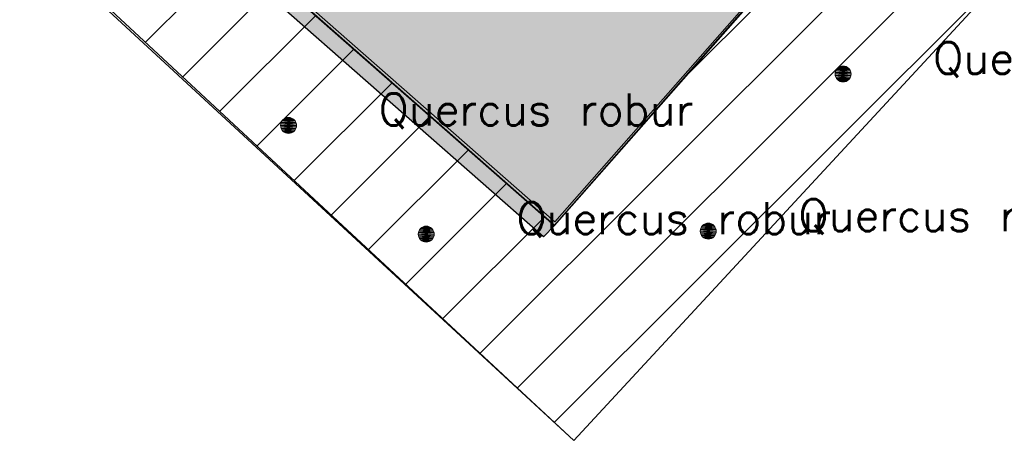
# Model space of a CAD drawing. Header units: metres. Extents: x 102852 to 106916, y 385458 to 392749.
# Tile 15 of 47: x 105032 to 105063, y 388115 to 388128. Entities that reach past the tile are written whole.
import ezdxf
from ezdxf.enums import TextEntityAlignment as Align

# ---------------------------------------------------------------- set-up
doc = ezdxf.new("R2010")
doc.units = ezdxf.units.M
for name, color, linetype, lineweight, true_color in [('0-BEBOUWING', 7, 'Continuous', 30, 0x636466), ('B-WE-IE-GEBOUW-G', 7, 'Continuous', 0, 0x636466), ('B-WE-OG-TOPOGRAFIE_BEBOUWING-G', 7, 'Continuous', 13, 0x636466)]:
    doc.layers.add(name, color=color, linetype=linetype, lineweight=lineweight, true_color=true_color)
for name, color, linetype, lineweight in [('0-BEPLANTING', 14, 'Continuous', 30), ('0-VERHARDING', 9, 'Continuous', 30), ('B-WE-GR-STRUIK-G', 90, 'Continuous', 13), ('Bomen', 84, 'Continuous', 0), ('Boomsoort', 10, 'Continuous', 0), ('X-XX-AL-VERWIJZING-G', 7, 'Continuous', 13)]:
    doc.layers.add(name, color=color, linetype=linetype, lineweight=lineweight)
doc.layers.add('bebouwing cantine', color=7, linetype='Continuous')
doc.styles.add('Style-txt', font='txt.shx')

# ---------------------------------------------------------------- blocks, each defined once
blk = doc.blocks.new('kadata_1')
at = {"layer": 'B-WE-OG-TOPOGRAFIE_BEBOUWING-G', "flags": 128}
for points in [[(105049.124, 388121.946), (105060.217, 388134.548), (105063.072, 388137.792)], [(105033.349, 388135.83), (105049.124, 388121.946)]]:
    blk.add_lwpolyline(points, dxfattribs=at)
blk = doc.blocks.new('kadata_2')
at = {"layer": 'B-WE-OG-TOPOGRAFIE_BEBOUWING-G', "flags": 128}
for points in [[(105049.124, 388121.946), (105060.217, 388134.548), (105063.072, 388137.792)], [(105033.349, 388135.83), (105049.124, 388121.946)]]:
    blk.add_lwpolyline(points, dxfattribs=at)
blk = doc.blocks.new('MPOLYGON_260')
at = {"layer": 'Bomen', "flags": 128}
for points in [[(105058.012, 388126.895), (105057.974, 388126.864), (105058.327, 388126.864)], [(105058.055, 388126.918), (105058.012, 388126.895), (105058.289, 388126.895)], [(105058.012, 388126.895), (105058.289, 388126.895), (105058.327, 388126.864)], [(105058.102, 388126.932), (105058.055, 388126.918), (105058.246, 388126.918)], [(105058.055, 388126.918), (105058.246, 388126.918), (105058.289, 388126.895)], [(105058.151, 388126.937), (105058.102, 388126.932), (105058.199, 388126.932)], [(105058.102, 388126.932), (105058.199, 388126.932), (105058.246, 388126.918)], [(105057.905, 388126.736), (105057.901, 388126.687), (105058.401, 388126.687)], [(105057.901, 388126.687), (105057.905, 388126.638), (105058.396, 388126.638)], [(105057.901, 388126.687), (105058.401, 388126.687), (105058.396, 388126.638)], [(105057.92, 388126.783), (105057.905, 388126.736), (105058.396, 388126.736)], [(105057.905, 388126.736), (105058.396, 388126.736), (105058.401, 388126.687)], [(105057.905, 388126.638), (105057.92, 388126.591), (105058.382, 388126.591)], [(105057.905, 388126.638), (105058.396, 388126.638), (105058.382, 388126.591)], [(105057.943, 388126.826), (105057.92, 388126.783), (105058.382, 388126.783)], [(105057.92, 388126.783), (105058.382, 388126.783), (105058.396, 388126.736)], [(105057.92, 388126.591), (105057.943, 388126.548), (105058.358, 388126.548)], [(105057.92, 388126.591), (105058.382, 388126.591), (105058.358, 388126.548)], [(105057.974, 388126.864), (105057.943, 388126.826), (105058.358, 388126.826)], [(105057.943, 388126.826), (105058.358, 388126.826), (105058.382, 388126.783)], [(105057.974, 388126.864), (105058.327, 388126.864), (105058.358, 388126.826)], [(105057.943, 388126.548), (105057.974, 388126.51), (105058.327, 388126.51)], [(105057.943, 388126.548), (105058.358, 388126.548), (105058.327, 388126.51)], [(105057.974, 388126.51), (105058.012, 388126.479), (105058.289, 388126.479)], [(105057.974, 388126.51), (105058.327, 388126.51), (105058.289, 388126.479)], [(105058.012, 388126.479), (105058.055, 388126.456), (105058.246, 388126.456)], [(105058.012, 388126.479), (105058.289, 388126.479), (105058.246, 388126.456)], [(105058.055, 388126.456), (105058.102, 388126.442), (105058.199, 388126.442)], [(105058.055, 388126.456), (105058.246, 388126.456), (105058.199, 388126.442)], [(105058.102, 388126.442), (105058.199, 388126.442), (105058.151, 388126.437)]]:
    blk.add_lwpolyline(points, close=True, dxfattribs=at)
at = {"layer": 'Bomen', "color": 74, "true_color": 0x55aa00, "flags": 128}
for points in [[(105057.974, 388126.864), (105058.012, 388126.895)], [(105058.012, 388126.895), (105058.055, 388126.918)], [(105058.055, 388126.918), (105058.102, 388126.932)], [(105058.102, 388126.932), (105058.151, 388126.937)], [(105058.151, 388126.937), (105058.199, 388126.932)], [(105058.199, 388126.932), (105058.246, 388126.918)], [(105058.246, 388126.918), (105058.289, 388126.895)], [(105058.289, 388126.895), (105058.327, 388126.864)], [(105057.901, 388126.687), (105057.905, 388126.736)], [(105057.905, 388126.638), (105057.901, 388126.687)], [(105057.905, 388126.736), (105057.92, 388126.783)], [(105057.92, 388126.591), (105057.905, 388126.638)], [(105057.92, 388126.783), (105057.943, 388126.826)], [(105057.943, 388126.548), (105057.92, 388126.591)], [(105057.943, 388126.826), (105057.974, 388126.864)], [(105058.327, 388126.864), (105058.358, 388126.826)], [(105058.358, 388126.826), (105058.382, 388126.783)], [(105058.382, 388126.591), (105058.358, 388126.548)], [(105058.382, 388126.783), (105058.396, 388126.736)], [(105058.396, 388126.638), (105058.382, 388126.591)], [(105058.396, 388126.736), (105058.401, 388126.687)], [(105058.401, 388126.687), (105058.396, 388126.638)], [(105057.974, 388126.51), (105057.943, 388126.548)], [(105058.012, 388126.479), (105057.974, 388126.51)], [(105058.055, 388126.456), (105058.012, 388126.479)], [(105058.102, 388126.442), (105058.055, 388126.456)], [(105058.151, 388126.437), (105058.102, 388126.442)], [(105058.199, 388126.442), (105058.151, 388126.437)], [(105058.246, 388126.456), (105058.199, 388126.442)], [(105058.289, 388126.479), (105058.246, 388126.456)], [(105058.327, 388126.51), (105058.289, 388126.479)], [(105058.358, 388126.548), (105058.327, 388126.51)]]:
    blk.add_lwpolyline(points, dxfattribs=at)
at = {"layer": 'Bomen'}
for points in [[(105058.012, 388126.895), (105057.974, 388126.864), (105058.327, 388126.864)], [(105058.055, 388126.918), (105058.012, 388126.895), (105058.289, 388126.895)], [(105058.012, 388126.895), (105058.289, 388126.895), (105058.327, 388126.864)], [(105058.102, 388126.932), (105058.055, 388126.918), (105058.246, 388126.918)], [(105058.055, 388126.918), (105058.246, 388126.918), (105058.289, 388126.895)], [(105058.151, 388126.937), (105058.102, 388126.932), (105058.199, 388126.932)], [(105058.102, 388126.932), (105058.199, 388126.932), (105058.246, 388126.918)], [(105057.905, 388126.736), (105057.901, 388126.687), (105058.401, 388126.687)], [(105057.92, 388126.783), (105057.905, 388126.736), (105058.396, 388126.736)], [(105057.905, 388126.736), (105058.396, 388126.736), (105058.401, 388126.687)], [(105057.943, 388126.826), (105057.92, 388126.783), (105058.382, 388126.783)], [(105057.92, 388126.783), (105058.382, 388126.783), (105058.396, 388126.736)], [(105057.974, 388126.864), (105057.943, 388126.826), (105058.358, 388126.826)], [(105057.943, 388126.826), (105058.358, 388126.826), (105058.382, 388126.783)], [(105057.974, 388126.864), (105058.327, 388126.864), (105058.358, 388126.826)]]:
    blk.add_solid(points, dxfattribs=at)
at = {"layer": 'Bomen', "extrusion": (0, 0, -1)}
for points in [[(-105057.901, 388126.687), (-105057.905, 388126.638), (-105058.396, 388126.638)], [(-105057.901, 388126.687), (-105058.401, 388126.687), (-105058.396, 388126.638)], [(-105057.905, 388126.638), (-105057.92, 388126.591), (-105058.382, 388126.591)], [(-105057.905, 388126.638), (-105058.396, 388126.638), (-105058.382, 388126.591)], [(-105057.92, 388126.591), (-105057.943, 388126.548), (-105058.358, 388126.548)], [(-105057.92, 388126.591), (-105058.382, 388126.591), (-105058.358, 388126.548)], [(-105057.943, 388126.548), (-105057.974, 388126.51), (-105058.327, 388126.51)], [(-105057.943, 388126.548), (-105058.358, 388126.548), (-105058.327, 388126.51)], [(-105057.974, 388126.51), (-105058.012, 388126.479), (-105058.289, 388126.479)], [(-105057.974, 388126.51), (-105058.327, 388126.51), (-105058.289, 388126.479)], [(-105058.012, 388126.479), (-105058.055, 388126.456), (-105058.246, 388126.456)], [(-105058.012, 388126.479), (-105058.289, 388126.479), (-105058.246, 388126.456)], [(-105058.055, 388126.456), (-105058.102, 388126.442), (-105058.199, 388126.442)], [(-105058.055, 388126.456), (-105058.246, 388126.456), (-105058.199, 388126.442)], [(-105058.102, 388126.442), (-105058.199, 388126.442), (-105058.151, 388126.437)]]:
    blk.add_solid(points, dxfattribs=at)
blk = doc.blocks.new('MPOLYGON_400')
at = {"layer": 'Bomen', "flags": 128}
for points in [[(105044.868, 388121.721), (105044.863, 388121.672), (105045.363, 388121.672)], [(105044.863, 388121.672), (105044.868, 388121.623), (105045.358, 388121.623)], [(105044.863, 388121.672), (105045.363, 388121.672), (105045.358, 388121.623)], [(105044.882, 388121.768), (105044.868, 388121.721), (105045.358, 388121.721)], [(105044.868, 388121.721), (105045.358, 388121.721), (105045.363, 388121.672)], [(105044.905, 388121.811), (105044.882, 388121.768), (105045.344, 388121.768)], [(105044.882, 388121.768), (105045.344, 388121.768), (105045.358, 388121.721)], [(105044.936, 388121.849), (105044.905, 388121.811), (105045.321, 388121.811)], [(105044.905, 388121.811), (105045.321, 388121.811), (105045.344, 388121.768)], [(105044.974, 388121.88), (105044.936, 388121.849), (105045.29, 388121.849)], [(105044.936, 388121.849), (105045.29, 388121.849), (105045.321, 388121.811)], [(105045.017, 388121.903), (105044.974, 388121.88), (105045.252, 388121.88)], [(105044.974, 388121.88), (105045.252, 388121.88), (105045.29, 388121.849)], [(105045.064, 388121.917), (105045.017, 388121.903), (105045.209, 388121.903)], [(105045.017, 388121.903), (105045.209, 388121.903), (105045.252, 388121.88)], [(105045.113, 388121.922), (105045.064, 388121.917), (105045.162, 388121.917)], [(105045.064, 388121.917), (105045.162, 388121.917), (105045.209, 388121.903)], [(105044.868, 388121.623), (105044.882, 388121.576), (105045.344, 388121.576)], [(105044.868, 388121.623), (105045.358, 388121.623), (105045.344, 388121.576)], [(105044.882, 388121.576), (105044.905, 388121.533), (105045.321, 388121.533)], [(105044.882, 388121.576), (105045.344, 388121.576), (105045.321, 388121.533)], [(105044.905, 388121.533), (105044.936, 388121.495), (105045.29, 388121.495)], [(105044.905, 388121.533), (105045.321, 388121.533), (105045.29, 388121.495)], [(105044.936, 388121.495), (105044.974, 388121.464), (105045.252, 388121.464)], [(105044.936, 388121.495), (105045.29, 388121.495), (105045.252, 388121.464)], [(105044.974, 388121.464), (105045.017, 388121.441), (105045.209, 388121.441)], [(105044.974, 388121.464), (105045.252, 388121.464), (105045.209, 388121.441)], [(105045.017, 388121.441), (105045.064, 388121.427), (105045.162, 388121.427)], [(105045.017, 388121.441), (105045.209, 388121.441), (105045.162, 388121.427)], [(105045.064, 388121.427), (105045.162, 388121.427), (105045.113, 388121.422)]]:
    blk.add_lwpolyline(points, close=True, dxfattribs=at)
at = {"layer": 'Bomen', "color": 74, "true_color": 0x55aa00, "flags": 128}
for points in [[(105044.863, 388121.672), (105044.868, 388121.721)], [(105044.868, 388121.623), (105044.863, 388121.672)], [(105044.868, 388121.721), (105044.882, 388121.768)], [(105044.882, 388121.768), (105044.905, 388121.811)], [(105044.905, 388121.811), (105044.936, 388121.849)], [(105044.936, 388121.849), (105044.974, 388121.88)], [(105044.974, 388121.88), (105045.017, 388121.903)], [(105045.017, 388121.903), (105045.064, 388121.917)], [(105045.064, 388121.917), (105045.113, 388121.922)], [(105045.113, 388121.922), (105045.162, 388121.917)], [(105045.162, 388121.917), (105045.209, 388121.903)], [(105045.209, 388121.903), (105045.252, 388121.88)], [(105045.252, 388121.88), (105045.29, 388121.849)], [(105045.29, 388121.849), (105045.321, 388121.811)], [(105045.321, 388121.811), (105045.344, 388121.768)], [(105045.344, 388121.768), (105045.358, 388121.721)], [(105045.358, 388121.721), (105045.363, 388121.672)], [(105045.363, 388121.672), (105045.358, 388121.623)], [(105044.882, 388121.576), (105044.868, 388121.623)], [(105044.905, 388121.533), (105044.882, 388121.576)], [(105044.936, 388121.495), (105044.905, 388121.533)], [(105044.974, 388121.464), (105044.936, 388121.495)], [(105045.017, 388121.441), (105044.974, 388121.464)], [(105045.064, 388121.427), (105045.017, 388121.441)], [(105045.113, 388121.422), (105045.064, 388121.427)], [(105045.162, 388121.427), (105045.113, 388121.422)], [(105045.209, 388121.441), (105045.162, 388121.427)], [(105045.252, 388121.464), (105045.209, 388121.441)], [(105045.29, 388121.495), (105045.252, 388121.464)], [(105045.321, 388121.533), (105045.29, 388121.495)], [(105045.344, 388121.576), (105045.321, 388121.533)], [(105045.358, 388121.623), (105045.344, 388121.576)]]:
    blk.add_lwpolyline(points, dxfattribs=at)
at = {"layer": 'Bomen'}
for points in [[(105044.868, 388121.721), (105044.863, 388121.672), (105045.363, 388121.672)], [(105044.882, 388121.768), (105044.868, 388121.721), (105045.358, 388121.721)], [(105044.868, 388121.721), (105045.358, 388121.721), (105045.363, 388121.672)], [(105044.905, 388121.811), (105044.882, 388121.768), (105045.344, 388121.768)], [(105044.882, 388121.768), (105045.344, 388121.768), (105045.358, 388121.721)], [(105044.936, 388121.849), (105044.905, 388121.811), (105045.321, 388121.811)], [(105044.905, 388121.811), (105045.321, 388121.811), (105045.344, 388121.768)], [(105044.974, 388121.88), (105044.936, 388121.849), (105045.29, 388121.849)], [(105044.936, 388121.849), (105045.29, 388121.849), (105045.321, 388121.811)], [(105045.017, 388121.903), (105044.974, 388121.88), (105045.252, 388121.88)], [(105044.974, 388121.88), (105045.252, 388121.88), (105045.29, 388121.849)], [(105045.064, 388121.917), (105045.017, 388121.903), (105045.209, 388121.903)], [(105045.017, 388121.903), (105045.209, 388121.903), (105045.252, 388121.88)], [(105045.113, 388121.922), (105045.064, 388121.917), (105045.162, 388121.917)], [(105045.064, 388121.917), (105045.162, 388121.917), (105045.209, 388121.903)]]:
    blk.add_solid(points, dxfattribs=at)
at = {"layer": 'Bomen', "extrusion": (0, 0, -1)}
for points in [[(-105044.863, 388121.672), (-105044.868, 388121.623), (-105045.358, 388121.623)], [(-105044.863, 388121.672), (-105045.363, 388121.672), (-105045.358, 388121.623)], [(-105044.868, 388121.623), (-105044.882, 388121.576), (-105045.344, 388121.576)], [(-105044.868, 388121.623), (-105045.358, 388121.623), (-105045.344, 388121.576)], [(-105044.882, 388121.576), (-105044.905, 388121.533), (-105045.321, 388121.533)], [(-105044.882, 388121.576), (-105045.344, 388121.576), (-105045.321, 388121.533)], [(-105044.905, 388121.533), (-105044.936, 388121.495), (-105045.29, 388121.495)], [(-105044.905, 388121.533), (-105045.321, 388121.533), (-105045.29, 388121.495)], [(-105044.936, 388121.495), (-105044.974, 388121.464), (-105045.252, 388121.464)], [(-105044.936, 388121.495), (-105045.29, 388121.495), (-105045.252, 388121.464)], [(-105044.974, 388121.464), (-105045.017, 388121.441), (-105045.209, 388121.441)], [(-105044.974, 388121.464), (-105045.252, 388121.464), (-105045.209, 388121.441)], [(-105045.017, 388121.441), (-105045.064, 388121.427), (-105045.162, 388121.427)], [(-105045.017, 388121.441), (-105045.209, 388121.441), (-105045.162, 388121.427)], [(-105045.064, 388121.427), (-105045.162, 388121.427), (-105045.113, 388121.422)]]:
    blk.add_solid(points, dxfattribs=at)
blk = doc.blocks.new('MPOLYGON_407')
at = {"layer": 'Bomen', "flags": 128}
for points in [[(105053.796, 388121.973), (105053.758, 388121.942), (105054.112, 388121.942)], [(105053.84, 388121.996), (105053.796, 388121.973), (105054.074, 388121.973)], [(105053.796, 388121.973), (105054.074, 388121.973), (105054.112, 388121.942)], [(105053.886, 388122.011), (105053.84, 388121.996), (105054.031, 388121.996)], [(105053.84, 388121.996), (105054.031, 388121.996), (105054.074, 388121.973)], [(105053.935, 388122.015), (105053.886, 388122.011), (105053.984, 388122.011)], [(105053.886, 388122.011), (105053.984, 388122.011), (105054.031, 388121.996)], [(105053.69, 388121.814), (105053.685, 388121.765), (105054.185, 388121.765)], [(105053.685, 388121.765), (105053.69, 388121.717), (105054.18, 388121.717)], [(105053.685, 388121.765), (105054.185, 388121.765), (105054.18, 388121.717)], [(105053.704, 388121.861), (105053.69, 388121.814), (105054.18, 388121.814)], [(105053.69, 388121.814), (105054.18, 388121.814), (105054.185, 388121.765)], [(105053.69, 388121.717), (105053.704, 388121.67), (105054.166, 388121.67)], [(105053.69, 388121.717), (105054.18, 388121.717), (105054.166, 388121.67)], [(105053.727, 388121.904), (105053.704, 388121.861), (105054.166, 388121.861)], [(105053.704, 388121.861), (105054.166, 388121.861), (105054.18, 388121.814)], [(105053.704, 388121.67), (105053.727, 388121.627), (105054.143, 388121.627)], [(105053.704, 388121.67), (105054.166, 388121.67), (105054.143, 388121.627)], [(105053.758, 388121.942), (105053.727, 388121.904), (105054.143, 388121.904)], [(105053.727, 388121.904), (105054.143, 388121.904), (105054.166, 388121.861)], [(105053.758, 388121.942), (105054.112, 388121.942), (105054.143, 388121.904)], [(105053.727, 388121.627), (105053.758, 388121.589), (105054.112, 388121.589)], [(105053.727, 388121.627), (105054.143, 388121.627), (105054.112, 388121.589)], [(105053.758, 388121.589), (105053.796, 388121.558), (105054.074, 388121.558)], [(105053.758, 388121.589), (105054.112, 388121.589), (105054.074, 388121.558)], [(105053.796, 388121.558), (105053.84, 388121.534), (105054.031, 388121.534)], [(105053.796, 388121.558), (105054.074, 388121.558), (105054.031, 388121.534)], [(105053.84, 388121.534), (105053.886, 388121.52), (105053.984, 388121.52)], [(105053.84, 388121.534), (105054.031, 388121.534), (105053.984, 388121.52)], [(105053.886, 388121.52), (105053.984, 388121.52), (105053.935, 388121.515)]]:
    blk.add_lwpolyline(points, close=True, dxfattribs=at)
at = {"layer": 'Bomen', "color": 74, "true_color": 0x55aa00, "flags": 128}
for points in [[(105053.758, 388121.942), (105053.796, 388121.973)], [(105053.796, 388121.973), (105053.84, 388121.996)], [(105053.84, 388121.996), (105053.886, 388122.011)], [(105053.886, 388122.011), (105053.935, 388122.015)], [(105053.935, 388122.015), (105053.984, 388122.011)], [(105053.984, 388122.011), (105054.031, 388121.996)], [(105054.031, 388121.996), (105054.074, 388121.973)], [(105054.074, 388121.973), (105054.112, 388121.942)], [(105053.685, 388121.765), (105053.69, 388121.814)], [(105053.69, 388121.717), (105053.685, 388121.765)], [(105053.69, 388121.814), (105053.704, 388121.861)], [(105053.704, 388121.67), (105053.69, 388121.717)], [(105053.704, 388121.861), (105053.727, 388121.904)], [(105053.727, 388121.627), (105053.704, 388121.67)], [(105053.727, 388121.904), (105053.758, 388121.942)], [(105054.112, 388121.942), (105054.143, 388121.904)], [(105054.143, 388121.904), (105054.166, 388121.861)], [(105054.166, 388121.67), (105054.143, 388121.627)], [(105054.166, 388121.861), (105054.18, 388121.814)], [(105054.18, 388121.717), (105054.166, 388121.67)], [(105054.18, 388121.814), (105054.185, 388121.765)], [(105054.185, 388121.765), (105054.18, 388121.717)], [(105053.758, 388121.589), (105053.727, 388121.627)], [(105053.796, 388121.558), (105053.758, 388121.589)], [(105053.84, 388121.534), (105053.796, 388121.558)], [(105053.886, 388121.52), (105053.84, 388121.534)], [(105053.935, 388121.515), (105053.886, 388121.52)], [(105053.984, 388121.52), (105053.935, 388121.515)], [(105054.031, 388121.534), (105053.984, 388121.52)], [(105054.074, 388121.558), (105054.031, 388121.534)], [(105054.112, 388121.589), (105054.074, 388121.558)], [(105054.143, 388121.627), (105054.112, 388121.589)]]:
    blk.add_lwpolyline(points, dxfattribs=at)
at = {"layer": 'Bomen'}
for points in [[(105053.796, 388121.973), (105053.758, 388121.942), (105054.112, 388121.942)], [(105053.84, 388121.996), (105053.796, 388121.973), (105054.074, 388121.973)], [(105053.796, 388121.973), (105054.074, 388121.973), (105054.112, 388121.942)], [(105053.886, 388122.011), (105053.84, 388121.996), (105054.031, 388121.996)], [(105053.84, 388121.996), (105054.031, 388121.996), (105054.074, 388121.973)], [(105053.935, 388122.015), (105053.886, 388122.011), (105053.984, 388122.011)], [(105053.886, 388122.011), (105053.984, 388122.011), (105054.031, 388121.996)], [(105053.69, 388121.814), (105053.685, 388121.765), (105054.185, 388121.765)], [(105053.704, 388121.861), (105053.69, 388121.814), (105054.18, 388121.814)], [(105053.69, 388121.814), (105054.18, 388121.814), (105054.185, 388121.765)], [(105053.727, 388121.904), (105053.704, 388121.861), (105054.166, 388121.861)], [(105053.704, 388121.861), (105054.166, 388121.861), (105054.18, 388121.814)], [(105053.758, 388121.942), (105053.727, 388121.904), (105054.143, 388121.904)], [(105053.727, 388121.904), (105054.143, 388121.904), (105054.166, 388121.861)], [(105053.758, 388121.942), (105054.112, 388121.942), (105054.143, 388121.904)]]:
    blk.add_solid(points, dxfattribs=at)
at = {"layer": 'Bomen', "extrusion": (0, 0, -1)}
for points in [[(-105053.685, 388121.765), (-105053.69, 388121.717), (-105054.18, 388121.717)], [(-105053.685, 388121.765), (-105054.185, 388121.765), (-105054.18, 388121.717)], [(-105053.69, 388121.717), (-105053.704, 388121.67), (-105054.166, 388121.67)], [(-105053.69, 388121.717), (-105054.18, 388121.717), (-105054.166, 388121.67)], [(-105053.704, 388121.67), (-105053.727, 388121.627), (-105054.143, 388121.627)], [(-105053.704, 388121.67), (-105054.166, 388121.67), (-105054.143, 388121.627)], [(-105053.727, 388121.627), (-105053.758, 388121.589), (-105054.112, 388121.589)], [(-105053.727, 388121.627), (-105054.143, 388121.627), (-105054.112, 388121.589)], [(-105053.758, 388121.589), (-105053.796, 388121.558), (-105054.074, 388121.558)], [(-105053.758, 388121.589), (-105054.112, 388121.589), (-105054.074, 388121.558)], [(-105053.796, 388121.558), (-105053.84, 388121.534), (-105054.031, 388121.534)], [(-105053.796, 388121.558), (-105054.074, 388121.558), (-105054.031, 388121.534)], [(-105053.84, 388121.534), (-105053.886, 388121.52), (-105053.984, 388121.52)], [(-105053.84, 388121.534), (-105054.031, 388121.534), (-105053.984, 388121.52)], [(-105053.886, 388121.52), (-105053.984, 388121.52), (-105053.935, 388121.515)]]:
    blk.add_solid(points, dxfattribs=at)
blk = doc.blocks.new('MPOLYGON_409')
at = {"layer": 'Bomen', "flags": 128}
for points in [[(105040.561, 388125.126), (105040.556, 388125.077), (105041.056, 388125.077)], [(105040.556, 388125.077), (105040.561, 388125.028), (105041.051, 388125.028)], [(105040.556, 388125.077), (105041.056, 388125.077), (105041.051, 388125.028)], [(105040.575, 388125.173), (105040.561, 388125.126), (105041.051, 388125.126)], [(105040.561, 388125.126), (105041.051, 388125.126), (105041.056, 388125.077)], [(105040.598, 388125.216), (105040.575, 388125.173), (105041.037, 388125.173)], [(105040.575, 388125.173), (105041.037, 388125.173), (105041.051, 388125.126)], [(105040.629, 388125.254), (105040.598, 388125.216), (105041.014, 388125.216)], [(105040.598, 388125.216), (105041.014, 388125.216), (105041.037, 388125.173)], [(105040.667, 388125.285), (105040.629, 388125.254), (105040.983, 388125.254)], [(105040.629, 388125.254), (105040.983, 388125.254), (105041.014, 388125.216)], [(105040.71, 388125.308), (105040.667, 388125.285), (105040.945, 388125.285)], [(105040.667, 388125.285), (105040.945, 388125.285), (105040.983, 388125.254)], [(105040.757, 388125.322), (105040.71, 388125.308), (105040.902, 388125.308)], [(105040.71, 388125.308), (105040.902, 388125.308), (105040.945, 388125.285)], [(105040.806, 388125.327), (105040.757, 388125.322), (105040.855, 388125.322)], [(105040.757, 388125.322), (105040.855, 388125.322), (105040.902, 388125.308)], [(105040.561, 388125.028), (105040.575, 388124.981), (105041.037, 388124.981)], [(105040.561, 388125.028), (105041.051, 388125.028), (105041.037, 388124.981)], [(105040.575, 388124.981), (105040.598, 388124.938), (105041.014, 388124.938)], [(105040.575, 388124.981), (105041.037, 388124.981), (105041.014, 388124.938)], [(105040.598, 388124.938), (105040.629, 388124.9), (105040.983, 388124.9)], [(105040.598, 388124.938), (105041.014, 388124.938), (105040.983, 388124.9)], [(105040.629, 388124.9), (105040.667, 388124.869), (105040.945, 388124.869)], [(105040.629, 388124.9), (105040.983, 388124.9), (105040.945, 388124.869)], [(105040.667, 388124.869), (105040.71, 388124.846), (105040.902, 388124.846)], [(105040.667, 388124.869), (105040.945, 388124.869), (105040.902, 388124.846)], [(105040.71, 388124.846), (105040.757, 388124.832), (105040.855, 388124.832)], [(105040.71, 388124.846), (105040.902, 388124.846), (105040.855, 388124.832)], [(105040.757, 388124.832), (105040.855, 388124.832), (105040.806, 388124.827)]]:
    blk.add_lwpolyline(points, close=True, dxfattribs=at)
at = {"layer": 'Bomen', "color": 74, "true_color": 0x55aa00, "flags": 128}
for points in [[(105040.556, 388125.077), (105040.561, 388125.126)], [(105040.561, 388125.028), (105040.556, 388125.077)], [(105040.561, 388125.126), (105040.575, 388125.173)], [(105040.575, 388125.173), (105040.598, 388125.216)], [(105040.598, 388125.216), (105040.629, 388125.254)], [(105040.629, 388125.254), (105040.667, 388125.285)], [(105040.667, 388125.285), (105040.71, 388125.308)], [(105040.71, 388125.308), (105040.757, 388125.322)], [(105040.757, 388125.322), (105040.806, 388125.327)], [(105040.806, 388125.327), (105040.855, 388125.322)], [(105040.855, 388125.322), (105040.902, 388125.308)], [(105040.902, 388125.308), (105040.945, 388125.285)], [(105040.945, 388125.285), (105040.983, 388125.254)], [(105040.983, 388125.254), (105041.014, 388125.216)], [(105041.014, 388125.216), (105041.037, 388125.173)], [(105041.037, 388125.173), (105041.051, 388125.126)], [(105041.051, 388125.126), (105041.056, 388125.077)], [(105041.056, 388125.077), (105041.051, 388125.028)], [(105040.575, 388124.981), (105040.561, 388125.028)], [(105040.598, 388124.938), (105040.575, 388124.981)], [(105040.629, 388124.9), (105040.598, 388124.938)], [(105040.667, 388124.869), (105040.629, 388124.9)], [(105040.71, 388124.846), (105040.667, 388124.869)], [(105040.757, 388124.832), (105040.71, 388124.846)], [(105040.806, 388124.827), (105040.757, 388124.832)], [(105040.855, 388124.832), (105040.806, 388124.827)], [(105040.902, 388124.846), (105040.855, 388124.832)], [(105040.945, 388124.869), (105040.902, 388124.846)], [(105040.983, 388124.9), (105040.945, 388124.869)], [(105041.014, 388124.938), (105040.983, 388124.9)], [(105041.037, 388124.981), (105041.014, 388124.938)], [(105041.051, 388125.028), (105041.037, 388124.981)]]:
    blk.add_lwpolyline(points, dxfattribs=at)
at = {"layer": 'Bomen'}
for points in [[(105040.561, 388125.126), (105040.556, 388125.077), (105041.056, 388125.077)], [(105040.575, 388125.173), (105040.561, 388125.126), (105041.051, 388125.126)], [(105040.561, 388125.126), (105041.051, 388125.126), (105041.056, 388125.077)], [(105040.598, 388125.216), (105040.575, 388125.173), (105041.037, 388125.173)], [(105040.575, 388125.173), (105041.037, 388125.173), (105041.051, 388125.126)], [(105040.629, 388125.254), (105040.598, 388125.216), (105041.014, 388125.216)], [(105040.598, 388125.216), (105041.014, 388125.216), (105041.037, 388125.173)], [(105040.667, 388125.285), (105040.629, 388125.254), (105040.983, 388125.254)], [(105040.629, 388125.254), (105040.983, 388125.254), (105041.014, 388125.216)], [(105040.71, 388125.308), (105040.667, 388125.285), (105040.945, 388125.285)], [(105040.667, 388125.285), (105040.945, 388125.285), (105040.983, 388125.254)], [(105040.757, 388125.322), (105040.71, 388125.308), (105040.902, 388125.308)], [(105040.71, 388125.308), (105040.902, 388125.308), (105040.945, 388125.285)], [(105040.806, 388125.327), (105040.757, 388125.322), (105040.855, 388125.322)], [(105040.757, 388125.322), (105040.855, 388125.322), (105040.902, 388125.308)]]:
    blk.add_solid(points, dxfattribs=at)
at = {"layer": 'Bomen', "extrusion": (0, 0, -1)}
for points in [[(-105040.556, 388125.077), (-105040.561, 388125.028), (-105041.051, 388125.028)], [(-105040.556, 388125.077), (-105041.056, 388125.077), (-105041.051, 388125.028)], [(-105040.561, 388125.028), (-105040.575, 388124.981), (-105041.037, 388124.981)], [(-105040.561, 388125.028), (-105041.051, 388125.028), (-105041.037, 388124.981)], [(-105040.575, 388124.981), (-105040.598, 388124.938), (-105041.014, 388124.938)], [(-105040.575, 388124.981), (-105041.037, 388124.981), (-105041.014, 388124.938)], [(-105040.598, 388124.938), (-105040.629, 388124.9), (-105040.983, 388124.9)], [(-105040.598, 388124.938), (-105041.014, 388124.938), (-105040.983, 388124.9)], [(-105040.629, 388124.9), (-105040.667, 388124.869), (-105040.945, 388124.869)], [(-105040.629, 388124.9), (-105040.983, 388124.9), (-105040.945, 388124.869)], [(-105040.667, 388124.869), (-105040.71, 388124.846), (-105040.902, 388124.846)], [(-105040.667, 388124.869), (-105040.945, 388124.869), (-105040.902, 388124.846)], [(-105040.71, 388124.846), (-105040.757, 388124.832), (-105040.855, 388124.832)], [(-105040.71, 388124.846), (-105040.902, 388124.846), (-105040.855, 388124.832)], [(-105040.757, 388124.832), (-105040.855, 388124.832), (-105040.806, 388124.827)]]:
    blk.add_solid(points, dxfattribs=at)

msp = doc.modelspace()

# ---------------------------------------------------------------- hatches: boundary and pattern name
at = {"layer": '0-BEBOUWING', "ltscale": 0.2}
for points in [[(105062.799, 388137.552), (105059.69, 388140.281), (105059.229, 388140.711), (105056.62, 388137.678), (105053.783, 388140.142), (105048.384, 388133.983), (105039.01, 388142.257), (105033.349, 388135.83), (105049.124, 388121.946), (105057.468, 388131.468), (105055.202, 388138.91), (105053.783, 388140.142), (105042.737, 388127.567), (105049.124, 388121.946)], [(105062.799, 388137.552), (105059.69, 388140.281), (105059.229, 388140.711), (105056.62, 388137.678), (105053.783, 388140.142), (105048.384, 388133.983), (105039.01, 388142.257), (105033.349, 388135.83), (105049.124, 388121.946)]]:
    msp.add_hatch(color=256, dxfattribs=at).paths.add_polyline_path(points)
at = {"layer": '0-BEPLANTING', "ltscale": 0.2}
h = msp.add_hatch(dxfattribs=at)
h.set_pattern_fill('ANSI31', color=256, scale=0.1, pattern_type=2)
h.set_pattern_definition([(45, (0, 0), (-1.122532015, 1.122532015), [])])
h.paths.add_polyline_path([(105065.737, 388136.462), (105067.35, 388138.352), (105071.351, 388142.347), (105071.081, 388142.576), (105072.148, 388141.63), (105101.068, 388172.737), (105108.535, 388185.584), (105118.803, 388203.572), (105116.556, 388206.183), (105105.283, 388216.058), (105068.962, 388247.964), (105041.039, 388272.612), (105028.48, 388284.381), (105012.706, 388305.132), (104993.469, 388321.613), (105005.563, 388330.004), (105028.796, 388296.517), (105043.871, 388275.93), (105049.991, 388269.913), (105088.319, 388237.582), (105113.464, 388214.082), (105118.301, 388210.551), (105121.361, 388206.818), (105120.522, 388203.662), (105101.899, 388171.82), (105076.595, 388144.271), (105049.734, 388115.215), (105008.947, 388153.16), (105008.619, 388152.827), (105008.36, 388153.037), (105010.81, 388155.895), (105014.58, 388152.596), (105014.956, 388153.014), (105031.58, 388138.45), (105031.007, 388137.708), (105033.349, 388135.83), (105049.124, 388121.946), (105062.799, 388137.552), (105063.537, 388138.393)])

# ---------------------------------------------------------------- linework, layer by layer
at = {"layer": '0-VERHARDING'}
msp.add_line((105049.124, 388121.946), (105033.349, 388135.83), dxfattribs=at)
at = {"layer": '0-VERHARDING', "flags": 128}
msp.add_lwpolyline([(105033.349, 388135.83), (105049.124, 388121.946), (105048.779, 388121.583), (105033.019, 388135.455)], close=True, dxfattribs=at)
at = {"layer": '0-VERHARDING'}
msp.add_solid([(105033.349, 388135.83), (105049.124, 388121.946), (105033.019, 388135.455), (105048.779, 388121.583)], dxfattribs=at)
at = {"layer": 'B-WE-GR-STRUIK-G', "flags": 128}
for points in [[(105005.563, 388330.004), (105028.796, 388296.517), (105043.871, 388275.93), (105049.991, 388269.913), (105088.319, 388237.582), (105113.464, 388214.082), (105118.301, 388210.551), (105121.361, 388206.818), (105120.522, 388203.662), (105101.899, 388171.82), (105096.52, 388166.341), (105076.595, 388144.271), (105049.734, 388115.215)], [(105008.947, 388153.16), (105019.949, 388142.751), (105031.093, 388132.448), (105049.734, 388115.215)]]:
    msp.add_lwpolyline(points, dxfattribs=at)
at = {"layer": 'B-WE-IE-GEBOUW-G', "flags": 128}
msp.add_lwpolyline([(105033.349, 388135.83), (105039.01, 388142.257), (105048.384, 388133.983), (105053.783, 388140.142), (105056.62, 388137.678), (105059.229, 388140.711), (105059.69, 388140.281), (105062.799, 388137.552), (105049.124, 388121.946)], close=True, dxfattribs=at)
at = {"layer": 'bebouwing cantine', "linetype": 'Continuous', "lineweight": 9}
for p, q in [((105033.359, 388135.941), (105049.136, 388122.06)), ((105049.136, 388122.06), (105060.227, 388134.663))]:
    msp.add_line(p, q, dxfattribs=at)
at = {"layer": 'Defpoints', "flags": 128}
for points in [[(105118.301, 388210.551), (105121.361, 388206.818), (105120.522, 388203.662), (105101.899, 388171.82), (105076.595, 388144.271), (105049.734, 388115.215), (105008.947, 388153.16), (105008.619, 388152.827), (105008.36, 388153.037), (105010.81, 388155.895), (105014.58, 388152.596), (105014.956, 388153.014), (105031.58, 388138.45), (105031.007, 388137.708), (105033.349, 388135.83), (105049.124, 388121.946), (105062.799, 388137.552), (105063.537, 388138.393), (105065.737, 388136.462)], [(105101.899, 388171.82), (105076.595, 388144.271), (105049.734, 388115.215), (105008.947, 388153.16), (105008.619, 388152.827), (105008.36, 388153.037), (105010.81, 388155.895), (105014.58, 388152.596), (105014.956, 388153.014), (105031.58, 388138.45), (105031.007, 388137.708), (105033.349, 388135.83), (105049.124, 388121.946), (105062.799, 388137.552), (105063.537, 388138.393), (105065.737, 388136.462), (105067.35, 388138.352), (105071.351, 388142.347), (105071.081, 388142.576), (105072.148, 388141.63), (105101.068, 388172.737)]]:
    msp.add_lwpolyline(points, dxfattribs=at)
msp.add_lwpolyline([(105062.799, 388137.552), (105059.69, 388140.281), (105059.229, 388140.711), (105056.62, 388137.678), (105053.783, 388140.142), (105048.384, 388133.983), (105039.01, 388142.257), (105033.349, 388135.83), (105049.124, 388121.946)], close=True, dxfattribs=at)

# ---------------------------------------------------------------- block references
at = {"layer": 'Bomen', "rotation": 360}
for name in ['MPOLYGON_260', 'MPOLYGON_409', 'MPOLYGON_407', 'MPOLYGON_400']:
    msp.add_blockref(name, (0, 0, 0.134), dxfattribs=at)
at = {"layer": 'X-XX-AL-VERWIJZING-G', "rotation": 360}
for name in ['kadata_1', 'kadata_2']:
    msp.add_blockref(name, (0, 0), dxfattribs=at)

# ---------------------------------------------------------------- texts
at = {"layer": 'Boomsoort', "style": 'Style-txt'}
for p in [(105070.817, 388126.687, 0.134), (105053.473, 388125.077, 0.134), (105057.78, 388121.672, 0.134), (105066.602, 388121.765, 0.134)]:
    msp.add_text('Quercus robur', height=1, dxfattribs=at).set_placement(p, align=Align.RIGHT)

doc.saveas('drawing.dxf')
